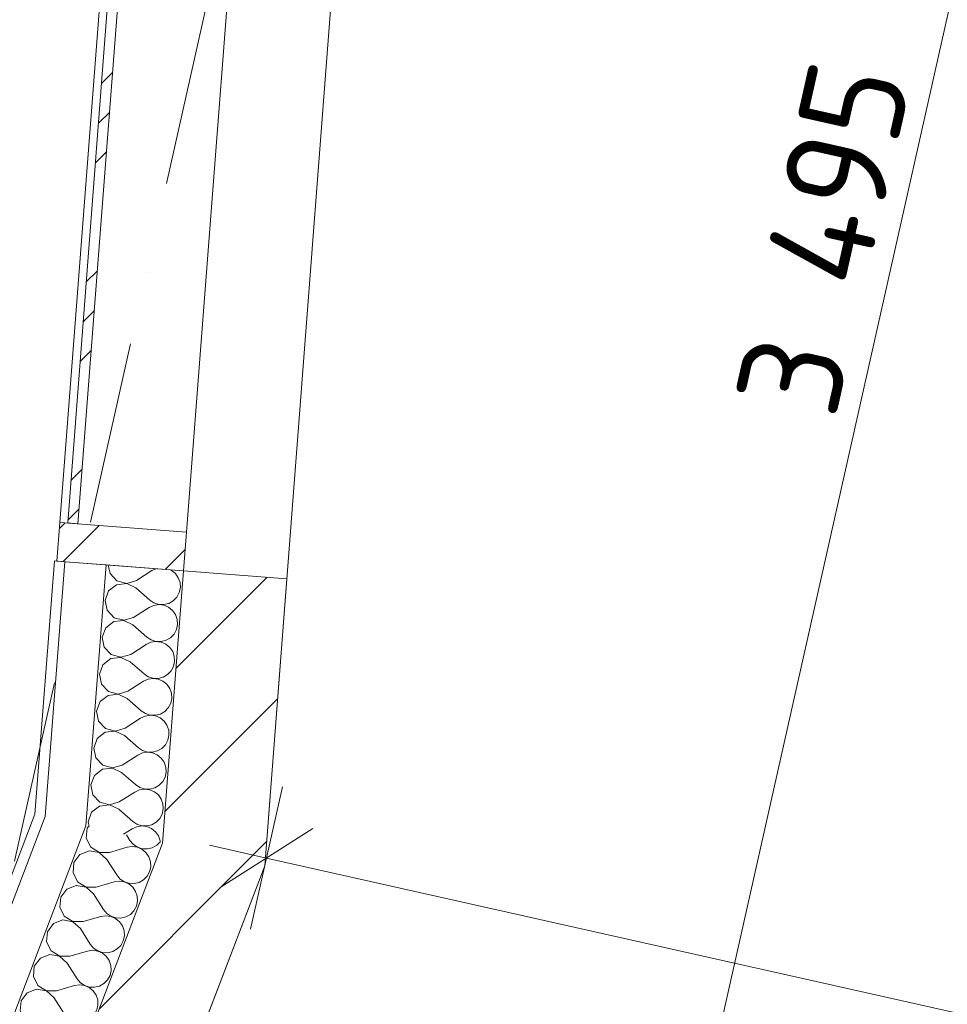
# Model space of a CAD drawing. Header units: millimetres. Extents: x -7213913 to -6935167, y 6129472 to 6353524.
# Tile 50 of 191: x -7202603 to -7200812, y 6177931 to 6179832. Entities that reach past the tile are written whole.
import ezdxf
from ezdxf.enums import TextEntityAlignment as Align

# ---------------------------------------------------------------- set-up
doc = ezdxf.new("R2010")
doc.units = ezdxf.units.MM
doc.header["$MEASUREMENT"] = 0
doc.set_wipeout_variables(frame=1)
doc.linetypes.add('Wipeout_Contour', pattern=[1000, 0, -1000])
doc.linetypes.add('Штрихпунктирная', pattern=[670.277762, 352.777767, -176.388884, 0, -141.111112])
for name, color, linetype in [('S - квартира_помещение.АР', 7, 'Continuous'), ('АР-Стены_внешние_.АР', 7, 'Continuous'), ('АР-Стены_Наружные ВИТРАЖ', 7, 'Continuous'), ('АР-Стены_Перегородки_межквартирные_200.АР', 7, 'Continuous'), ('АР-Чертеж-Оси_Осевые размеры.АР', 7, 'Continuous'), ('АР-Чертеж-Размеры.АР', 7, 'Continuous')]:
    doc.layers.add(name, color=color, linetype=linetype)
for name, color, linetype, lineweight in [('S - квартира_помещение.АР_Ном._пера__120', 7, 'Continuous', 0), ('АР-Стены_внешние_.АР_Ном._пера__1', 7, 'Continuous', 0), ('АР-Стены_Наружные ВИТРАЖ_Ном._пера__120', 7, 'Continuous', 0), ('АР-Стены_Перегородки_межквартирные_200.АР_Ном._пера__1', 7, 'Continuous', 15), ('АР-Чертеж-Оси_Осевые размеры.АР_Ном._пера__120', 7, 'Continuous', 0), ('АР-Чертеж-Размеры.АР_Ном._пера__1', 7, 'Continuous', 0), ('Паспорта Зон Archicad_Ном._пера__1', 7, 'Continuous', 0)]:
    doc.layers.add(name, color=color, linetype=linetype, lineweight=lineweight)
doc.styles.add('РЎР“Р•РќР•Р\xa0Р\x98Р\xa0_РЎРўР\x98Р›Р¬_1', font='txt')
doc.styles.add('РЎР“Р•РќР•Р\xa0Р\x98Р\xa0_РЎРўР\x98Р›Р¬_2', font='calibri.ttf')
doc.styles.add('РЎР“Р•РќР•Р\xa0Р\x98Р\xa0_РЎРўР\x98Р›Р¬_3', font='GOST_Common.ttf')
doc.styles.add('РЎР“Р•РќР•Р\xa0Р\x98Р\xa0_РЎРўР\x98Р›Р¬_7', font='isocpeur.ttf')
doc.dimstyles.new('СГЕНЕРИР_СТИЛЬ__4', dxfattribs={"dimtxt": 200, "dimasz": 142.5, "dimexe": 0.18, "dimexo": 0.0625, "dimgap": 0, "dimtad": 1, "dimdec": 0, "dimzin": 0, "dimdsep": 46, "dimtxsty": 'РЎР“Р•РќР•Р\xa0Р\x98Р\xa0_РЎРўР\x98Р›Р¬_3', "dimblk": 'ARROWHEAD_6', "dimblk1": 'ARROWHEAD_6', "dimblk2": 'ARROWHEAD_6', "dimcen": 0.09, "dimse1": 1, "dimse2": 1, "dimclrd": 7, "dimclre": 7, "dimclrt": 7, "dimazin": 0, "dimtfac": 1, "dimtdec": 4, "dimtmove": 0, "dimatfit": 3, "dimfxl": 1, "dimtolj": 1, "dimtzin": 0, "dimarcsym": 0})
pattern_1 = [(45, (-6566190.34, 6562677.8), (-176.776695, 176.776695), []), (45, (-6566225.7, 6562713.15), (-176.776695, 176.776695), []), (45, (-6566261.05, 6562748.5), (-176.776695, 176.776695), [])]
pattern_2 = [(45, (-6566190.34, 6562677.8), (-127.279217, 127.279217), [])]

# ---------------------------------------------------------------- blocks, each defined once
blk = doc.blocks.new('Кухня-столовая_1_31_1', base_point=(-7198997.1, 6178712.1))
at = {"layer": 'S - квартира_помещение.АР_Ном._пера__120', "color": 7, "linetype": 'Continuous', "lineweight": 0, "flags": 128}
blk.add_lwpolyline([(-7202130.1, 6178198.2), (-7202252.7, 6177877.6), (-7198295.6, 6176988.9), (-7198339.5, 6176793.7), (-7197266.3, 6176552.7), (-7197134.8, 6177138.1), (-7197112.9, 6177235.7), (-7195795.6, 6176939.8), (-7195642.2, 6177622.8), (-7195008, 6177480.4), (-7194505.2, 6179719.4), (-7196846.8, 6180245.2), (-7196835.8, 6180294), (-7199637, 6180923.2), (-7199648, 6180874.4), (-7201885.8, 6181377)], close=True, dxfattribs=at)
at = {"layer": 'Паспорта Зон Archicad_Ном._пера__1', "color": 7, "lineweight": 0, "style": 'РЎР“Р•РќР•Р\xa0Р\x98Р\xa0_РЎРўР\x98Р›Р¬_1'}
blk.add_attdef('ROOM_NUMBER', text='', height=250, rotation=347.3417, dxfattribs=at).set_placement((-7200354.7, 6178831.5), align=Align.MIDDLE_CENTER)
at = {"layer": 'Паспорта Зон Archicad_Ном._пера__1', "color": 7, "lineweight": 0, "style": 'РЎР“Р•РќР•Р\xa0Р\x98Р\xa0_РЎРўР\x98Р›Р¬_2'}
blk.add_attdef('ROOM_AREA', text='', height=200, rotation=347.3417, dxfattribs=at).set_placement((-7198334.8, 6177161.6), align=Align.MIDDLE_RIGHT)
blk = doc.blocks.new('Навесная Стена_17_1', base_point=(-6566190.3, 6562677.8))
at = {"layer": 'АР-Стены_Наружные ВИТРАЖ_Ном._пера__120', "color": 7, "linetype": 'Continuous', "lineweight": 0, "flags": 128}
for points in [[(-7202525.5, 6178861.5), (-7202407.1, 6180400.5)], [(-7202281.2, 6178842.8), (-7202162.9, 6180381.7)]]:
    blk.add_lwpolyline(points, dxfattribs=at)
at = {"color": 254, "linetype": 'Wipeout_Contour', "lineweight": 0, "ltscale": 37960606.55012028}
blk.add_wipeout([(-7202392.2, 6180399.4), (-7202510.5, 6178860.4), (-7202490.6, 6178858.8), (-7202372.2, 6180397.8)], dxfattribs=at).dxf.layer = 'АР-Стены_Наружные ВИТРАЖ'
at = {"layer": 'АР-Стены_Наружные ВИТРАЖ', "linetype": 'Continuous', "lineweight": 0, "true_color": 0x000000}
h = blk.add_hatch(dxfattribs=at)
h.set_pattern_fill('АЛЮМИНИЙ_0001', color=18, style=0, pattern_type=2)
h.set_pattern_definition(pattern_1)
h.paths.add_polyline_path([(-7202392.2, 6180399.4), (-7202510.5, 6178860.4), (-7202490.6, 6178858.8), (-7202372.2, 6180397.8)])
at = {"layer": 'АР-Стены_Наружные ВИТРАЖ_Ном._пера__120', "color": 7, "linetype": 'Continuous', "lineweight": 0, "flags": 128}
blk.add_lwpolyline([(-7202392.2, 6180399.4), (-7202372.2, 6180397.8), (-7202490.6, 6178858.8), (-7202510.5, 6178860.4)], close=True, dxfattribs=at)
at = {"color": 254, "linetype": 'Wipeout_Contour', "lineweight": 0, "ltscale": 37958378.61858112}
blk.add_wipeout([(-7202531.2, 6178786.8), (-7202286.9, 6178768), (-7202281.2, 6178842.8), (-7202525.5, 6178861.5)], dxfattribs=at).dxf.layer = 'АР-Стены_Наружные ВИТРАЖ'
at = {"layer": 'АР-Стены_Наружные ВИТРАЖ', "linetype": 'Continuous', "lineweight": 0, "true_color": 0x000000}
h = blk.add_hatch(dxfattribs=at)
h.set_pattern_fill('АЛЮМИНИЙ_0001', color=18, style=0, pattern_type=2)
h.set_pattern_definition(pattern_1)
h.paths.add_polyline_path([(-7202531.2, 6178786.8), (-7202286.9, 6178768), (-7202281.2, 6178842.8), (-7202525.5, 6178861.5)])
at = {"layer": 'АР-Стены_Наружные ВИТРАЖ_Ном._пера__120', "color": 7, "linetype": 'Continuous', "lineweight": 0, "flags": 128}
blk.add_lwpolyline([(-7202531.2, 6178786.8), (-7202525.5, 6178861.5), (-7202281.2, 6178842.8), (-7202286.9, 6178768)], close=True, dxfattribs=at)
blk = doc.blocks.new('Стена_114_1', base_point=(-7202187.2, 6178760.3))
at = {"layer": 'АР-Стены_Перегородки_межквартирные_200.АР', "linetype": 'Continuous', "lineweight": 0, "true_color": 0x000000}
h = blk.add_hatch(dxfattribs=at)
h.set_pattern_fill('БЛОКИ_БЕТОННЫЕ_ЭФФЕКТИВН_78', color=18, style=0, pattern_type=2)
h.set_pattern_definition(pattern_2)
h.paths.add_polyline_path([(-7202286.9, 6178768), (-7202327.3, 6178242.5), (-7202130.1, 6178198.2), (-7202087.5, 6178752.6)])
at = {"layer": 'АР-Стены_Перегородки_межквартирные_200.АР_Ном._пера__1', "color": 7, "linetype": 'Continuous', "lineweight": 15, "flags": 128}
for points in [[(-7202286.9, 6178768), (-7202327.3, 6178242.5)], [(-7202087.5, 6178752.6), (-7202286.9, 6178768)], [(-7202130.1, 6178198.2), (-7202087.5, 6178752.6)]]:
    blk.add_lwpolyline(points, dxfattribs=at)
blk = doc.blocks.new('Стена_115_1', base_point=(-7202228.7, 6178220.4))
at = {"layer": 'АР-Стены_Перегородки_межквартирные_200.АР', "linetype": 'Continuous', "lineweight": 0, "true_color": 0x000000}
h = blk.add_hatch(dxfattribs=at)
h.set_pattern_fill('БЛОКИ_БЕТОННЫЕ_ЭФФЕКТИВН_78', color=18, style=0, pattern_type=2)
h.set_pattern_definition(pattern_2)
h.paths.add_polyline_path([(-7202327.3, 6178242.5), (-7202515.5, 6177750.2), (-7202328.7, 6177678.8), (-7202130.1, 6178198.2)])
at = {"layer": 'АР-Стены_Перегородки_межквартирные_200.АР_Ном._пера__1', "color": 7, "linetype": 'Continuous', "lineweight": 15, "flags": 128}
for points in [[(-7202327.3, 6178242.5), (-7202515.5, 6177750.2)], [(-7202328.7, 6177678.8), (-7202130.1, 6178198.2)], [(-7202515.5, 6177750.2), (-7202328.7, 6177678.8)]]:
    blk.add_lwpolyline(points, dxfattribs=at)
blk = doc.blocks.new('*X576', base_point=(-6566190.3, 6562677.8))
at = {"layer": 'АР-Стены_внешние_.АР_Ном._пера__1', "color": 7, "linetype": 'Continuous', "lineweight": 0}
for p, q in [((-7202432.1, 6178779.1), (-7202428.8, 6178762.9)), ((-7202339.7, 6178772), (-7202347.8, 6178768.3)), ((-7202428.8, 6178762.9), (-7202415.5, 6178748.7)), ((-7202377.9, 6178749.2), (-7202347.8, 6178768.3)), ((-7202310.2, 6178768.8), (-7202312.9, 6178770)), ((-7202302.6, 6178762.6), (-7202310.2, 6178768.8)), ((-7202296.9, 6178754.6), (-7202302.6, 6178762.6)), ((-7202293.6, 6178745.3), (-7202296.9, 6178754.6)), ((-7202416.1, 6178741.1), (-7202431.4, 6178729.1)), ((-7202396.6, 6178743.3), (-7202416.1, 6178741.1)), ((-7202415.5, 6178748.7), (-7202396.6, 6178743.6)), ((-7202396.6, 6178743.6), (-7202377.9, 6178749.2)), ((-7202379, 6178734.9), (-7202396.6, 6178743.3)), ((-7202379, 6178734.9), (-7202352.2, 6178711.4)), ((-7202295.1, 6178725.8), (-7202293, 6178735.5)), ((-7202293, 6178735.5), (-7202293.6, 6178745.3)), ((-7202431.4, 6178729.1), (-7202438.2, 6178710.8)), ((-7202306.6, 6178710.1), (-7202299.8, 6178717.2)), ((-7202299.8, 6178717.2), (-7202295.1, 6178725.8)), ((-7202438.2, 6178710.8), (-7202434.3, 6178691.7)), ((-7202383.4, 6178677.9), (-7202353.3, 6178697.1)), ((-7202344.3, 6178701.2), (-7202353.3, 6178697.1)), ((-7202352.2, 6178711.4), (-7202343.9, 6178705.9)), ((-7202334.6, 6178702.7), (-7202344.3, 6178701.2)), ((-7202343.9, 6178705.9), (-7202334.5, 6178703)), ((-7202324.8, 6178701.5), (-7202334.6, 6178702.7)), ((-7202334.5, 6178703), (-7202324.7, 6178702.7)), ((-7202315.7, 6178697.6), (-7202324.8, 6178701.5)), ((-7202324.7, 6178702.7), (-7202315.1, 6178705.1)), ((-7202308.1, 6178691.4), (-7202315.7, 6178697.6)), ((-7202315.1, 6178705.1), (-7202306.6, 6178710.1)), ((-7202434.3, 6178691.7), (-7202420.9, 6178677.4)), ((-7202420.9, 6178677.4), (-7202402.1, 6178672.4)), ((-7202402.1, 6178672.4), (-7202383.4, 6178677.9)), ((-7202302.4, 6178683.4), (-7202308.1, 6178691.4)), ((-7202299.1, 6178674.1), (-7202302.4, 6178683.4)), ((-7202436.9, 6178657.9), (-7202443.7, 6178639.6)), ((-7202421.5, 6178669.9), (-7202436.9, 6178657.9)), ((-7202402.1, 6178672.1), (-7202421.5, 6178669.9)), ((-7202384.5, 6178663.7), (-7202402.1, 6178672.1)), ((-7202384.5, 6178663.7), (-7202357.6, 6178640.1)), ((-7202300.6, 6178654.6), (-7202298.5, 6178664.2)), ((-7202298.5, 6178664.2), (-7202299.1, 6178674.1)), ((-7202443.7, 6178639.6), (-7202439.8, 6178620.5)), ((-7202357.6, 6178640.1), (-7202349.4, 6178634.7)), ((-7202320.6, 6178633.9), (-7202312.1, 6178638.9)), ((-7202312.1, 6178638.9), (-7202305.2, 6178645.9)), ((-7202305.2, 6178645.9), (-7202300.6, 6178654.6)), ((-7202439.8, 6178620.5), (-7202426.4, 6178606.2)), ((-7202388.9, 6178606.7), (-7202358.7, 6178625.9)), ((-7202349.8, 6178630), (-7202358.7, 6178625.9)), ((-7202340, 6178631.5), (-7202349.8, 6178630)), ((-7202349.4, 6178634.7), (-7202340, 6178631.8)), ((-7202340, 6178631.8), (-7202330.2, 6178631.5)), ((-7202330.3, 6178630.2), (-7202340, 6178631.5)), ((-7202321.2, 6178626.4), (-7202330.3, 6178630.2)), ((-7202330.2, 6178631.5), (-7202320.6, 6178633.9)), ((-7202313.5, 6178620.2), (-7202321.2, 6178626.4)), ((-7202307.8, 6178612.2), (-7202313.5, 6178620.2)), ((-7202407.6, 6178600.9), (-7202427, 6178598.7)), ((-7202426.4, 6178606.2), (-7202407.6, 6178601.1)), ((-7202407.6, 6178601.1), (-7202388.9, 6178606.7)), ((-7202390, 6178592.5), (-7202407.6, 6178600.9)), ((-7202304.6, 6178602.9), (-7202307.8, 6178612.2)), ((-7202304, 6178593), (-7202304.6, 6178602.9)), ((-7202442.4, 6178586.7), (-7202449.1, 6178568.4)), ((-7202427, 6178598.7), (-7202442.4, 6178586.7)), ((-7202390, 6178592.5), (-7202363.1, 6178568.9)), ((-7202310.7, 6178574.7), (-7202306.1, 6178583.4)), ((-7202306.1, 6178583.4), (-7202304, 6178593)), ((-7202449.1, 6178568.4), (-7202445.3, 6178549.2)), ((-7202363.1, 6178568.9), (-7202354.9, 6178563.5)), ((-7202354.9, 6178563.5), (-7202345.5, 6178560.5)), ((-7202335.6, 6178560.3), (-7202326.1, 6178562.7)), ((-7202326.1, 6178562.7), (-7202317.6, 6178567.6)), ((-7202317.6, 6178567.6), (-7202310.7, 6178574.7)), ((-7202445.3, 6178549.2), (-7202431.9, 6178535)), ((-7202394.3, 6178535.5), (-7202364.2, 6178554.7)), ((-7202355.3, 6178558.8), (-7202364.2, 6178554.7)), ((-7202345.5, 6178560.3), (-7202355.3, 6178558.8)), ((-7202345.5, 6178560.5), (-7202335.6, 6178560.3)), ((-7202335.7, 6178559), (-7202345.5, 6178560.3)), ((-7202326.7, 6178555.2), (-7202335.7, 6178559)), ((-7202319, 6178549), (-7202326.7, 6178555.2)), ((-7202313.3, 6178540.9), (-7202319, 6178549)), ((-7202432.5, 6178527.5), (-7202447.9, 6178515.5)), ((-7202413.1, 6178529.6), (-7202432.5, 6178527.5)), ((-7202431.9, 6178535), (-7202413.1, 6178529.9)), ((-7202413.1, 6178529.9), (-7202394.3, 6178535.5)), ((-7202395.4, 6178521.3), (-7202413.1, 6178529.6)), ((-7202310, 6178531.6), (-7202313.3, 6178540.9)), ((-7202309.4, 6178521.8), (-7202310, 6178531.6)), ((-7202447.9, 6178515.5), (-7202454.6, 6178497.2)), ((-7202395.4, 6178521.3), (-7202368.6, 6178497.7)), ((-7202316.2, 6178503.5), (-7202311.5, 6178512.2)), ((-7202311.5, 6178512.2), (-7202309.4, 6178521.8)), ((-7202454.6, 6178497.2), (-7202450.7, 6178478)), ((-7202360.7, 6178487.6), (-7202369.7, 6178483.5)), ((-7202368.6, 6178497.7), (-7202360.4, 6178492.3)), ((-7202351, 6178489), (-7202360.7, 6178487.6)), ((-7202360.4, 6178492.3), (-7202351, 6178489.3)), ((-7202351, 6178489.3), (-7202341.1, 6178489.1)), ((-7202341.2, 6178487.8), (-7202351, 6178489)), ((-7202332.1, 6178484), (-7202341.2, 6178487.8)), ((-7202341.1, 6178489.1), (-7202331.6, 6178491.5)), ((-7202331.6, 6178491.5), (-7202323, 6178496.4)), ((-7202323, 6178496.4), (-7202316.2, 6178503.5)), ((-7202450.7, 6178478), (-7202437.4, 6178463.8)), ((-7202399.8, 6178464.3), (-7202369.7, 6178483.5)), ((-7202324.5, 6178477.8), (-7202332.1, 6178484)), ((-7202318.8, 6178469.7), (-7202324.5, 6178477.8)), ((-7202315.5, 6178460.4), (-7202318.8, 6178469.7)), ((-7202438, 6178456.3), (-7202453.3, 6178444.2)), ((-7202418.6, 6178458.4), (-7202438, 6178456.3)), ((-7202437.4, 6178463.8), (-7202418.5, 6178458.7)), ((-7202400.9, 6178450), (-7202418.6, 6178458.4)), ((-7202418.5, 6178458.7), (-7202399.8, 6178464.3)), ((-7202400.9, 6178450), (-7202374.1, 6178426.5)), ((-7202317, 6178441), (-7202314.9, 6178450.6)), ((-7202314.9, 6178450.6), (-7202315.5, 6178460.4)), ((-7202453.3, 6178444.2), (-7202460.1, 6178425.9)), ((-7202328.5, 6178425.2), (-7202321.7, 6178432.3)), ((-7202321.7, 6178432.3), (-7202317, 6178441)), ((-7202460.1, 6178425.9), (-7202456.2, 6178406.8)), ((-7202405.3, 6178393.1), (-7202375.2, 6178412.2)), ((-7202366.2, 6178416.3), (-7202375.2, 6178412.2)), ((-7202374.1, 6178426.5), (-7202365.8, 6178421.1)), ((-7202356.5, 6178417.8), (-7202366.2, 6178416.3)), ((-7202365.8, 6178421.1), (-7202356.4, 6178418.1)), ((-7202346.7, 6178416.6), (-7202356.5, 6178417.8)), ((-7202356.4, 6178418.1), (-7202346.6, 6178417.8)), ((-7202337.6, 6178412.7), (-7202346.7, 6178416.6)), ((-7202346.6, 6178417.8), (-7202337, 6178420.3)), ((-7202330, 6178406.6), (-7202337.6, 6178412.7)), ((-7202337, 6178420.3), (-7202328.5, 6178425.2)), ((-7202456.2, 6178406.8), (-7202442.8, 6178392.6)), ((-7202442.8, 6178392.6), (-7202424, 6178387.5)), ((-7202424, 6178387.5), (-7202405.3, 6178393.1)), ((-7202324.3, 6178398.5), (-7202330, 6178406.6)), ((-7202321, 6178389.2), (-7202324.3, 6178398.5)), ((-7202458.8, 6178373), (-7202465.6, 6178354.7)), ((-7202443.4, 6178385.1), (-7202458.8, 6178373)), ((-7202424, 6178387.2), (-7202443.4, 6178385.1)), ((-7202406.4, 6178378.8), (-7202424, 6178387.2)), ((-7202406.4, 6178378.8), (-7202379.5, 6178355.3)), ((-7202322.5, 6178369.7), (-7202320.4, 6178379.4)), ((-7202320.4, 6178379.4), (-7202321, 6178389.2)), ((-7202465.6, 6178354.7), (-7202461.7, 6178335.6)), ((-7202379.5, 6178355.3), (-7202371.3, 6178349.9)), ((-7202342.5, 6178349), (-7202334, 6178354)), ((-7202334, 6178354), (-7202327.1, 6178361.1)), ((-7202327.1, 6178361.1), (-7202322.5, 6178369.7)), ((-7202461.7, 6178335.6), (-7202448.3, 6178321.4)), ((-7202410.8, 6178321.8), (-7202380.6, 6178341)), ((-7202371.7, 6178345.1), (-7202380.6, 6178341)), ((-7202361.9, 6178346.6), (-7202371.7, 6178345.1)), ((-7202371.3, 6178349.9), (-7202361.9, 6178346.9)), ((-7202361.9, 6178346.9), (-7202352.1, 6178346.6)), ((-7202352.2, 6178345.4), (-7202361.9, 6178346.6)), ((-7202343.1, 6178341.5), (-7202352.2, 6178345.4)), ((-7202352.1, 6178346.6), (-7202342.5, 6178349)), ((-7202335.4, 6178335.3), (-7202343.1, 6178341.5)), ((-7202329.7, 6178327.3), (-7202335.4, 6178335.3)), ((-7202429.5, 6178316), (-7202448.9, 6178313.8)), ((-7202448.3, 6178321.4), (-7202429.5, 6178316.3)), ((-7202429.5, 6178316.3), (-7202410.8, 6178321.8)), ((-7202411.9, 6178307.6), (-7202429.5, 6178316)), ((-7202326.5, 6178318), (-7202329.7, 6178327.3)), ((-7202325.9, 6178308.2), (-7202326.5, 6178318)), ((-7202464.3, 6178301.8), (-7202471, 6178283.5)), ((-7202448.9, 6178313.8), (-7202464.3, 6178301.8)), ((-7202411.9, 6178307.6), (-7202385, 6178284)), ((-7202332.6, 6178289.8), (-7202328, 6178298.5)), ((-7202328, 6178298.5), (-7202325.9, 6178308.2)), ((-7202471, 6178283.5), (-7202469.2, 6178274.4)), ((-7202385, 6178284), (-7202376.8, 6178278.6)), ((-7202376.8, 6178278.6), (-7202367.4, 6178275.7)), ((-7202357.5, 6178275.4), (-7202348, 6178277.8)), ((-7202348, 6178277.8), (-7202339.5, 6178282.8)), ((-7202339.5, 6178282.8), (-7202332.6, 6178289.8)), ((-7202402.5, 6178259.4), (-7202386.1, 6178269.8)), ((-7202377.2, 6178273.9), (-7202386.1, 6178269.8)), ((-7202367.4, 6178275.4), (-7202377.2, 6178273.9)), ((-7202367.4, 6178275.7), (-7202357.5, 6178275.4)), ((-7202357.6, 6178274.2), (-7202367.4, 6178275.4)), ((-7202348.6, 6178270.3), (-7202357.6, 6178274.2)), ((-7202340.9, 6178264.1), (-7202348.6, 6178270.3)), ((-7202335.2, 6178256.1), (-7202340.9, 6178264.1)), ((-7202331.9, 6178246.8), (-7202335.2, 6178256.1)), ((-7202331.7, 6178243.5), (-7202331.9, 6178246.8))]:
    blk.add_line(p, q, dxfattribs=at)
blk = doc.blocks.new('Стена_297_1', base_point=(-7202286.9, 6178768))
at = {"layer": 'АР-Стены_внешние_.АР_Ном._пера__1', "color": 7, "linetype": 'Continuous', "lineweight": 0}
for p, q in [((-7202516.3, 6178785.6), (-7202554.1, 6178293.4)), ((-7202436.5, 6178779.5), (-7202475.2, 6178275.7))]:
    blk.add_line(p, q, dxfattribs=at)
at = {"layer": 'АР-Стены_внешние_.АР_Ном._пера__1', "color": 7, "linetype": 'Continuous', "lineweight": 0, "flags": 128}
for points in [[(-7202536.2, 6178787.1), (-7202573.8, 6178297.9)], [(-7202536.2, 6178787.1), (-7202516.3, 6178785.6)], [(-7202516.3, 6178785.6), (-7202436.5, 6178779.5)], [(-7202436.5, 6178779.5), (-7202286.9, 6178768)], [(-7202327.3, 6178242.5), (-7202286.9, 6178768)]]:
    blk.add_lwpolyline(points, dxfattribs=at)
at = {"layer": 'АР-Стены_внешние_.АР', "color": 7, "lineweight": 0}
blk.add_blockref('*X576', (-6566190.3, 6562677.8), dxfattribs=at)
blk = doc.blocks.new('*X578', base_point=(-6566190.3, 6562677.8))
at = {"layer": 'АР-Стены_внешние_.АР_Ном._пера__1', "color": 7, "linetype": 'Continuous', "lineweight": 0}
for p, q in [((-7202473, 6178271.4), (-7202474.7, 6178252)), ((-7202470.6, 6178274.7), (-7202473, 6178271.4)), ((-7202397.1, 6178258.2), (-7202390.4, 6178247.5)), ((-7202474.7, 6178252), (-7202466, 6178234.6)), ((-7202390.4, 6178247.5), (-7202384.1, 6178240)), ((-7202384.1, 6178240), (-7202375.9, 6178234.5)), ((-7202338.5, 6178238.2), (-7202333, 6178243.8)), ((-7202486.8, 6178220.4), (-7202498.5, 6178204.7)), ((-7202468.7, 6178227.5), (-7202486.8, 6178220.4)), ((-7202449.5, 6178224.1), (-7202468.7, 6178227.5)), ((-7202466, 6178234.6), (-7202449.4, 6178224.3)), ((-7202434.9, 6178211), (-7202449.5, 6178224.1)), ((-7202449.4, 6178224.3), (-7202429.8, 6178224.4)), ((-7202429.8, 6178224.4), (-7202395.5, 6178234.2)), ((-7202385.8, 6178235.5), (-7202395.5, 6178234.2)), ((-7202376, 6178234.2), (-7202385.8, 6178235.5)), ((-7202367, 6178230.2), (-7202376, 6178234.2)), ((-7202375.9, 6178234.5), (-7202366.5, 6178231.4)), ((-7202359.4, 6178224), (-7202367, 6178230.2)), ((-7202366.5, 6178231.4), (-7202356.7, 6178231)), ((-7202353.8, 6178215.9), (-7202359.4, 6178224)), ((-7202356.7, 6178231), (-7202347.1, 6178233.3)), ((-7202347.1, 6178233.3), (-7202338.5, 6178238.2)), ((-7202498.5, 6178204.7), (-7202500.2, 6178185.3)), ((-7202434.9, 6178211), (-7202415.9, 6178180.8)), ((-7202350.6, 6178206.5), (-7202353.8, 6178215.9)), ((-7202350.1, 6178196.7), (-7202350.6, 6178206.5)), ((-7202500.2, 6178185.3), (-7202491.5, 6178167.8)), ((-7202357.1, 6178178.4), (-7202352.3, 6178187.1)), ((-7202352.3, 6178187.1), (-7202350.1, 6178196.7)), ((-7202491.5, 6178167.8), (-7202474.9, 6178157.6)), ((-7202455.4, 6178157.6), (-7202421, 6178167.4)), ((-7202411.3, 6178168.8), (-7202421, 6178167.4)), ((-7202415.9, 6178180.8), (-7202409.6, 6178173.3)), ((-7202401.5, 6178167.5), (-7202411.3, 6178168.8)), ((-7202409.6, 6178173.3), (-7202401.4, 6178167.8)), ((-7202392.5, 6178163.5), (-7202401.5, 6178167.5)), ((-7202401.4, 6178167.8), (-7202392, 6178164.7)), ((-7202384.9, 6178157.2), (-7202392.5, 6178163.5)), ((-7202392, 6178164.7), (-7202382.2, 6178164.3)), ((-7202382.2, 6178164.3), (-7202372.6, 6178166.6)), ((-7202372.6, 6178166.6), (-7202364, 6178171.4)), ((-7202364, 6178171.4), (-7202357.1, 6178178.4)), ((-7202512.3, 6178153.6), (-7202524, 6178138)), ((-7202494.2, 6178160.8), (-7202512.3, 6178153.6)), ((-7202475, 6178157.3), (-7202494.2, 6178160.8)), ((-7202460.5, 6178144.3), (-7202475, 6178157.3)), ((-7202474.9, 6178157.6), (-7202455.4, 6178157.6)), ((-7202460.5, 6178144.3), (-7202441.4, 6178114.1)), ((-7202379.3, 6178149.1), (-7202384.9, 6178157.2)), ((-7202376.1, 6178139.8), (-7202379.3, 6178149.1)), ((-7202524, 6178138), (-7202525.8, 6178118.6)), ((-7202377.8, 6178120.4), (-7202375.6, 6178130)), ((-7202375.6, 6178130), (-7202376.1, 6178139.8)), ((-7202525.8, 6178118.6), (-7202517, 6178101.1)), ((-7202441.4, 6178114.1), (-7202435.1, 6178106.5)), ((-7202435.1, 6178106.5), (-7202426.9, 6178101)), ((-7202389.5, 6178104.7), (-7202382.6, 6178111.7)), ((-7202382.6, 6178111.7), (-7202377.8, 6178120.4)), ((-7202519.7, 6178094.1), (-7202537.8, 6178086.9)), ((-7202500.5, 6178090.6), (-7202519.7, 6178094.1)), ((-7202517, 6178101.1), (-7202500.4, 6178090.9)), ((-7202486, 6178077.6), (-7202500.5, 6178090.6)), ((-7202500.4, 6178090.9), (-7202480.9, 6178090.9)), ((-7202480.9, 6178090.9), (-7202446.5, 6178100.7)), ((-7202436.8, 6178102.1), (-7202446.5, 6178100.7)), ((-7202427, 6178100.8), (-7202436.8, 6178102.1)), ((-7202418, 6178096.8), (-7202427, 6178100.8)), ((-7202426.9, 6178101), (-7202417.5, 6178098)), ((-7202410.4, 6178090.5), (-7202418, 6178096.8)), ((-7202417.5, 6178098), (-7202407.7, 6178097.6)), ((-7202404.8, 6178082.4), (-7202410.4, 6178090.5)), ((-7202407.7, 6178097.6), (-7202398.1, 6178099.9)), ((-7202398.1, 6178099.9), (-7202389.5, 6178104.7)), ((-7202549.5, 6178071.3), (-7202551.3, 6178051.8)), ((-7202537.8, 6178086.9), (-7202549.5, 6178071.3)), ((-7202486, 6178077.6), (-7202466.9, 6178047.4)), ((-7202401.6, 6178073.1), (-7202404.8, 6178082.4)), ((-7202401.1, 6178063.2), (-7202401.6, 6178073.1)), ((-7202551.3, 6178051.8), (-7202542.5, 6178034.4)), ((-7202408.1, 6178045), (-7202403.3, 6178053.6)), ((-7202403.3, 6178053.6), (-7202401.1, 6178063.2)), ((-7202542.5, 6178034.4), (-7202525.9, 6178024.2)), ((-7202506.4, 6178024.2), (-7202472, 6178034)), ((-7202462.3, 6178035.4), (-7202472, 6178034)), ((-7202466.9, 6178047.4), (-7202460.6, 6178039.8)), ((-7202452.5, 6178034), (-7202462.3, 6178035.4)), ((-7202460.6, 6178039.8), (-7202452.4, 6178034.3)), ((-7202443.5, 6178030.1), (-7202452.5, 6178034)), ((-7202452.4, 6178034.3), (-7202443, 6178031.2)), ((-7202443, 6178031.2), (-7202433.2, 6178030.8)), ((-7202433.2, 6178030.8), (-7202423.6, 6178033.2)), ((-7202423.6, 6178033.2), (-7202415, 6178038)), ((-7202415, 6178038), (-7202408.1, 6178045)), ((-7202563.3, 6178020.2), (-7202575, 6178004.6)), ((-7202545.2, 6178027.4), (-7202563.3, 6178020.2)), ((-7202526, 6178023.9), (-7202545.2, 6178027.4)), ((-7202511.5, 6178010.8), (-7202526, 6178023.9)), ((-7202525.9, 6178024.2), (-7202506.4, 6178024.2)), ((-7202435.9, 6178023.8), (-7202443.5, 6178030.1)), ((-7202430.3, 6178015.7), (-7202435.9, 6178023.8)), ((-7202427.1, 6178006.4), (-7202430.3, 6178015.7)), ((-7202575, 6178004.6), (-7202576.8, 6177985.1)), ((-7202511.5, 6178010.8), (-7202492.4, 6177980.6)), ((-7202428.8, 6177986.9), (-7202426.6, 6177996.5)), ((-7202426.6, 6177996.5), (-7202427.1, 6178006.4)), ((-7202576.8, 6177985.1), (-7202568, 6177967.7)), ((-7202492.4, 6177980.6), (-7202486.1, 6177973.1)), ((-7202486.1, 6177973.1), (-7202477.9, 6177967.6)), ((-7202440.5, 6177971.3), (-7202433.6, 6177978.3)), ((-7202433.6, 6177978.3), (-7202428.8, 6177986.9)), ((-7202570.7, 6177960.6), (-7202588.9, 6177953.5)), ((-7202551.5, 6177957.2), (-7202570.7, 6177960.6)), ((-7202568, 6177967.7), (-7202551.4, 6177957.4)), ((-7202537, 6177944.1), (-7202551.5, 6177957.2)), ((-7202551.4, 6177957.4), (-7202531.9, 6177957.5)), ((-7202531.9, 6177957.5), (-7202497.5, 6177967.3)), ((-7202487.8, 6177968.7), (-7202497.5, 6177967.3)), ((-7202478, 6177967.3), (-7202487.8, 6177968.7)), ((-7202469, 6177963.4), (-7202478, 6177967.3)), ((-7202477.9, 6177967.6), (-7202468.5, 6177964.5)), ((-7202461.4, 6177957.1), (-7202469, 6177963.4)), ((-7202468.5, 6177964.5), (-7202458.7, 6177964.1)), ((-7202455.8, 6177949), (-7202461.4, 6177957.1)), ((-7202458.7, 6177964.1), (-7202449.1, 6177966.4)), ((-7202449.1, 6177966.4), (-7202440.5, 6177971.3)), ((-7202600.5, 6177937.8), (-7202602.3, 6177918.4)), ((-7202588.9, 6177953.5), (-7202600.5, 6177937.8)), ((-7202537, 6177944.1), (-7202517.9, 6177913.9)), ((-7202452.6, 6177939.6), (-7202455.8, 6177949)), ((-7202452.1, 6177929.8), (-7202452.6, 6177939.6)), ((-7202602.3, 6177918.4), (-7202593.5, 6177901)), ((-7202459.1, 6177911.6), (-7202454.3, 6177920.2)), ((-7202454.3, 6177920.2), (-7202452.1, 6177929.8)), ((-7202593.5, 6177901), (-7202576.9, 6177890.7)), ((-7202557.4, 6177890.8), (-7202523, 6177900.6)), ((-7202513.3, 6177901.9), (-7202523, 6177900.6)), ((-7202517.9, 6177913.9), (-7202511.6, 6177906.4)), ((-7202503.5, 6177900.6), (-7202513.3, 6177901.9)), ((-7202511.6, 6177906.4), (-7202503.4, 6177900.9)), ((-7202494.5, 6177896.6), (-7202503.5, 6177900.6)), ((-7202503.4, 6177900.9), (-7202494, 6177897.8)), ((-7202494, 6177897.8), (-7202484.2, 6177897.4)), ((-7202484.2, 6177897.4), (-7202474.6, 6177899.7)), ((-7202474.6, 6177899.7), (-7202466, 6177904.6)), ((-7202466, 6177904.6), (-7202459.1, 6177911.6)), ((-7202614.4, 6177886.8), (-7202626, 6177871.1)), ((-7202596.2, 6177893.9), (-7202614.4, 6177886.8)), ((-7202577, 6177890.5), (-7202596.2, 6177893.9)), ((-7202562.5, 6177877.4), (-7202577, 6177890.5)), ((-7202576.9, 6177890.7), (-7202557.4, 6177890.8)), ((-7202486.9, 6177890.4), (-7202494.5, 6177896.6)), ((-7202481.3, 6177882.3), (-7202486.9, 6177890.4)), ((-7202478.1, 6177872.9), (-7202481.3, 6177882.3)), ((-7202626, 6177871.1), (-7202627.8, 6177851.7)), ((-7202562.5, 6177877.4), (-7202543.4, 6177847.2)), ((-7202479.8, 6177853.5), (-7202477.6, 6177863.1)), ((-7202477.6, 6177863.1), (-7202478.1, 6177872.9)), ((-7202627.8, 6177851.7), (-7202619, 6177834.2)), ((-7202543.4, 6177847.2), (-7202537.1, 6177839.7)), ((-7202491.5, 6177837.8), (-7202484.6, 6177844.8)), ((-7202484.6, 6177844.8), (-7202479.8, 6177853.5)), ((-7202621.7, 6177827.2), (-7202639.9, 6177820)), ((-7202602.5, 6177823.7), (-7202621.7, 6177827.2)), ((-7202619, 6177834.2), (-7202602.4, 6177824)), ((-7202588, 6177810.7), (-7202602.5, 6177823.7)), ((-7202602.4, 6177824), (-7202582.9, 6177824)), ((-7202582.9, 6177824), (-7202548.5, 6177833.8)), ((-7202538.8, 6177835.2), (-7202548.5, 6177833.8)), ((-7202529, 6177833.9), (-7202538.8, 6177835.2)), ((-7202537.1, 6177839.7), (-7202528.9, 6177834.1)), ((-7202520, 6177829.9), (-7202529, 6177833.9)), ((-7202528.9, 6177834.1), (-7202519.5, 6177831.1)), ((-7202512.4, 6177823.6), (-7202520, 6177829.9)), ((-7202519.5, 6177831.1), (-7202509.7, 6177830.7)), ((-7202506.8, 6177815.5), (-7202512.4, 6177823.6)), ((-7202509.7, 6177830.7), (-7202500.1, 6177833)), ((-7202500.1, 6177833), (-7202491.5, 6177837.8)), ((-7202651.5, 6177804.4), (-7202651.7, 6177802.3)), ((-7202639.9, 6177820), (-7202651.5, 6177804.4)), ((-7202588, 6177810.7), (-7202568.9, 6177780.5)), ((-7202503.6, 6177806.2), (-7202506.8, 6177815.5)), ((-7202503.1, 6177796.4), (-7202503.6, 6177806.2)), ((-7202510.1, 6177778.1), (-7202505.4, 6177786.8)), ((-7202505.4, 6177786.8), (-7202503.1, 6177796.4)), ((-7202568.9, 6177780.5), (-7202562.6, 6177772.9)), ((-7202554.5, 6177767.2), (-7202562.8, 6177768.3)), ((-7202562.6, 6177772.9), (-7202554.4, 6177767.4)), ((-7202545.5, 6177763.2), (-7202554.5, 6177767.2)), ((-7202554.4, 6177767.4), (-7202545, 6177764.4)), ((-7202545, 6177764.4), (-7202535.2, 6177764)), ((-7202535.2, 6177764), (-7202525.6, 6177766.3)), ((-7202525.6, 6177766.3), (-7202517, 6177771.1)), ((-7202517, 6177771.1), (-7202510.1, 6177778.1)), ((-7202542.1, 6177760.4), (-7202545.5, 6177763.2))]:
    blk.add_line(p, q, dxfattribs=at)
blk = doc.blocks.new('Стена_298_1', base_point=(-7202327.3, 6178242.5))
at = {"layer": 'АР-Стены_внешние_.АР_Ном._пера__1', "color": 7, "linetype": 'Continuous', "lineweight": 0}
for p, q in [((-7202554.1, 6178293.4), (-7202730.3, 6177832.3)), ((-7202475.2, 6178275.7), (-7202655.6, 6177803.8))]:
    blk.add_line(p, q, dxfattribs=at)
at = {"layer": 'АР-Стены_внешние_.АР_Ном._пера__1', "color": 7, "linetype": 'Continuous', "lineweight": 0, "flags": 128}
for points in [[(-7202573.8, 6178297.9), (-7202749, 6177839.5)], [(-7202515.5, 6177750.2), (-7202327.3, 6178242.5)], [(-7202749, 6177839.5), (-7202730.3, 6177832.3)], [(-7202730.3, 6177832.3), (-7202655.6, 6177803.8)], [(-7202655.6, 6177803.8), (-7202515.5, 6177750.2)]]:
    blk.add_lwpolyline(points, dxfattribs=at)
at = {"layer": 'АР-Стены_внешние_.АР', "color": 7, "lineweight": 0}
blk.add_blockref('*X578', (-6566190.3, 6562677.8), dxfattribs=at)
blk = doc.blocks.new('Стандартный Маркер Сетки[112]_1', base_point=(-7196881.6, 6203728.6))
at = {"layer": 'АР-Чертеж-Оси_Осевые размеры.АР_Ном._пера__120', "color": 7, "linetype": 'Штрихпунктирная', "lineweight": 0}
blk.add_line((-7197100.8, 6202752.9), (-7211872.8, 6136980.9), dxfattribs=at)
at = {"layer": 'АР-Чертеж-Оси_Осевые размеры.АР_Ном._пера__120', "color": 7, "lineweight": 0, "style": 'РЎР“Р•РќР•Р\xa0Р\x98Р\xa0_РЎРўР\x98Р›Р¬_7'}
blk.add_attdef('AC_MarkerText_1', text='', height=350, rotation=347.3417, dxfattribs=at).set_placement((-7212163.2, 6135688.1), align=Align.TOP_CENTER)
blk = doc.blocks.new('*D792', base_point=(-6566190.3, 6562677.8))
at = {"layer": 'АР-Чертеж-Размеры.АР_Ном._пера__1', "color": 7, "linetype": 'Continuous', "lineweight": 0, "transparency": 16777216}
for p, q in [((-7200509.9, 6181183.3), (-7200534.6, 6181073.5)), ((-7200477.8, 6180983.9), (-7200591.3, 6181163.1)), ((-7200671.8, 6181104.3), (-7200397.4, 6181042.7)), ((-7200534.6, 6181073.5), (-7201300.4, 6177663.8)), ((-7201357.1, 6177753.4), (-7201243.7, 6177574.1)), ((-7201437.6, 6177694.6), (-7201163.2, 6177632.9)), ((-7201300.4, 6177663.8), (-7201325, 6177554))]:
    blk.add_line(p, q, dxfattribs=at)
at = {"layer": 'АР-Чертеж-Размеры.АР_Ном._пера__1', "color": 7, "lineweight": 0, "transparency": 16777216, "insert": (-7201028.4, 6179057.3), "char_height": 200, "attachment_point": 7, "rotation": 77.3417, "style": 'РЎР“Р•РќР•Р\xa0Р\x98Р\xa0_РЎРўР\x98Р›Р¬_3'}
blk.add_mtext('\\A1;{\\pql;\\fGOST Common|b0|i0|c204|p0;\\W1.000000;3\xa0495}', dxfattribs=at)
blk = doc.blocks.new('ARROWHEAD_6')
at = {"color": 0, "linetype": 'Continuous', "lineweight": 0}
for p, q in [((-0.5, -0.5), (0.5, 0.5)), ((0, 0), (-1, 0))]:
    blk.add_line(p, q, dxfattribs=at)
blk = doc.blocks.new('*D989', base_point=(-6566190.3, 6562677.8))
at = {"layer": 'АР-Чертеж-Размеры.АР_Ном._пера__1', "color": 7, "linetype": 'Continuous', "lineweight": 0, "transparency": 16777216}
for p, q in [((-7201882.4, 6181091.8), (-7201944.1, 6180817.4)), ((-7201823.6, 6181011.4), (-7202002.8, 6180897.9)), ((-7201913.2, 6180954.6), (-7202023, 6180979.3)), ((-7194596.8, 6179311.4), (-7201913.2, 6180954.6)), ((-7194566, 6179448.6), (-7194627.6, 6179174.2)), ((-7194686.4, 6179254.6), (-7194507.2, 6179368.1)), ((-7194487, 6179286.7), (-7194596.8, 6179311.4))]:
    blk.add_line(p, q, dxfattribs=at)
at = {"layer": 'АР-Чертеж-Размеры.АР_Ном._пера__1', "color": 7, "lineweight": 0, "transparency": 16777216, "insert": (-7198566.3, 6180243.9), "char_height": 200, "attachment_point": 7, "rotation": 347.3417, "style": 'РЎР“Р•РќР•Р\xa0Р\x98Р\xa0_РЎРўР\x98Р›Р¬_3'}
blk.add_mtext('\\A1;{\\pql;\\fGOST Common|b0|i0|c204|p0;\\W1.000000;7\xa0499}', dxfattribs=at)
blk = doc.blocks.new('*D990', base_point=(-6566190.3, 6562677.8))
at = {"layer": 'АР-Чертеж-Размеры.АР_Ном._пера__1', "color": 7, "linetype": 'Continuous', "lineweight": 0, "transparency": 16777216}
for p, q in [((-7202095.9, 6178350.7), (-7202157.5, 6178076.3)), ((-7202037.1, 6178270.3), (-7202216.3, 6178156.8)), ((-7202126.7, 6178213.5), (-7202236.5, 6178238.2)), ((-7198217.8, 6177335.6), (-7202126.7, 6178213.5)), ((-7198187, 6177472.8), (-7198248.6, 6177198.4)), ((-7198307.4, 6177278.9), (-7198128.2, 6177392.3)), ((-7198108, 6177311), (-7198217.8, 6177335.6))]:
    blk.add_line(p, q, dxfattribs=at)
at = {"layer": 'АР-Чертеж-Размеры.АР_Ном._пера__1', "color": 7, "lineweight": 0, "transparency": 16777216, "insert": (-7200483.5, 6177885.5), "char_height": 200, "attachment_point": 7, "rotation": 347.3417, "style": 'РЎР“Р•РќР•Р\xa0Р\x98Р\xa0_РЎРўР\x98Р›Р¬_3'}
blk.add_mtext('\\A1;{\\pql;\\fGOST Common|b0|i0|c204|p0;\\W1.000000;4\xa0006}', dxfattribs=at)

msp = doc.modelspace()

# ---------------------------------------------------------------- linework, layer by layer
at = {"layer": 'S - квартира_помещение.АР', "color": 254, "linetype": 'Continuous', "lineweight": 0, "true_color": 0xd8d8d8, "flags": 128}
msp.add_lwpolyline([(-7202130.1, 6178198.2), (-7202252.7, 6177877.6), (-7198295.6, 6176988.9), (-7198339.5, 6176793.7), (-7197266.3, 6176552.7), (-7197134.8, 6177138.1), (-7197112.9, 6177235.7), (-7195795.6, 6176939.8), (-7195642.2, 6177622.8), (-7195008, 6177480.4), (-7194505.2, 6179719.4), (-7196846.8, 6180245.2), (-7196835.8, 6180294), (-7199637, 6180923.2), (-7199648, 6180874.4), (-7201885.8, 6181377)], close=True, dxfattribs=at)

# ---------------------------------------------------------------- block references
at = {"layer": 'S - квартира_помещение.АР', "color": 7, "linetype": 'Continuous', "lineweight": 0}
msp.add_blockref('Кухня-столовая_1_31_1', (-7198997.1, 6178712.1), dxfattribs=at)
at = {"layer": 'АР-Стены_внешние_.АР', "color": 7, "lineweight": 0}
msp.add_blockref('Стена_298_1', (-7202327.3, 6178242.5), dxfattribs=at)
at = {"layer": 'АР-Стены_Перегородки_межквартирные_200.АР', "color": 7, "lineweight": 0}
msp.add_blockref('Стена_115_1', (-7202228.7, 6178220.4), dxfattribs=at)

# ---------------------------------------------------------------- dimensions: what is measured, and where the dimension line sits
at = {"layer": 'АР-Чертеж-Размеры.АР', "color": 7, "linetype": 'Continuous', "lineweight": 0}
for base, p1, p2, angle, picture, middle, turn in [((-7201300.4, 6177663.8), (-7199648, 6180874.4), (-7200226, 6177422.5), 257.3417, '*D792', (-7201050.8, 6179414), 77.3417), ((-7201913.2, 6180954.6), (-7194614.5, 6179232.7), (-7201913.2, 6180954.6), 167.3417, '*D989', (-7198209.7, 6180266.3), 347.3417), ((-7202126.7, 6178213.5), (-7198295.6, 6176988.9), (-7202130.1, 6178198.2), 167.3417, '*D990', (-7200126.9, 6177907.9), 347.3417)]:
    dim = msp.add_linear_dim(base=base, p1=p1, p2=p2, angle=angle, dimstyle='СГЕНЕРИР_СТИЛЬ__4', dxfattribs=at)
    dim.commit()
    dim.dimension.update_dxf_attribs({"geometry": picture, "text_midpoint": middle, "dimtype": 160, "text_rotation": turn})

# ---------------------------------------------------------------- next in the draw order: block references
at = {"layer": 'АР-Стены_Наружные ВИТРАЖ', "linetype": 'Continuous', "lineweight": 0}
msp.add_blockref('Навесная Стена_17_1', (-6566190.3, 6562677.8), dxfattribs=at)

# ---------------------------------------------------------------- next in the draw order: block references
at = {"layer": 'АР-Стены_внешние_.АР', "color": 7, "lineweight": 0}
msp.add_blockref('Стена_297_1', (-7202286.9, 6178768), dxfattribs=at)
at = {"layer": 'АР-Стены_Перегородки_межквартирные_200.АР', "color": 7, "lineweight": 0}
msp.add_blockref('Стена_114_1', (-7202187.2, 6178760.3), dxfattribs=at)
at = {"layer": 'АР-Чертеж-Оси_Осевые размеры.АР', "color": 8, "linetype": 'Continuous', "lineweight": 15}
msp.add_blockref('Стандартный Маркер Сетки[112]_1', (-7196881.6, 6203728.6), dxfattribs=at)

doc.saveas('drawing.dxf')
